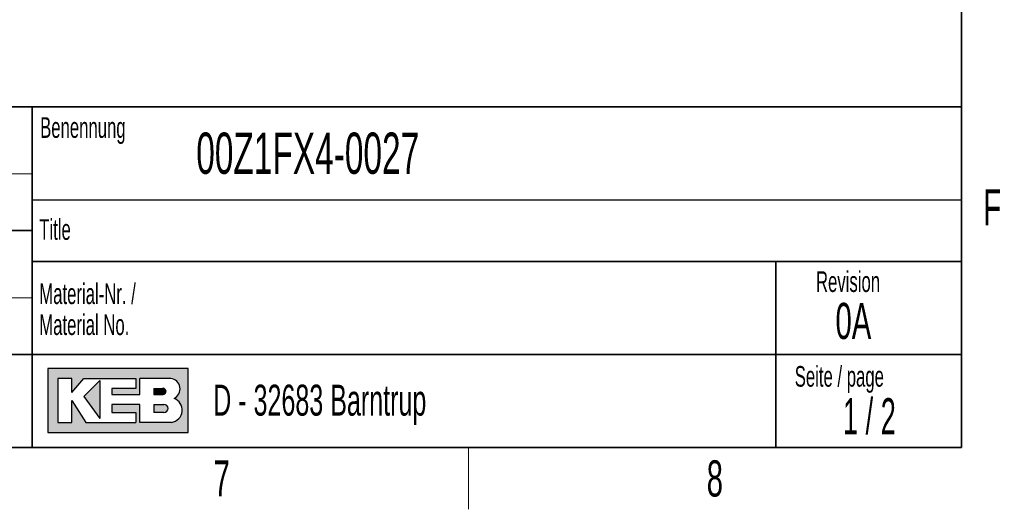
# Model space of a CAD drawing. Header units: millimetres. Extents: x 5 to 418, y 2 to 292.
# Tile 15 of 20: x 317 to 412, y 6 to 53. Entities that reach past the tile are written whole.
import ezdxf

# ---------------------------------------------------------------- set-up
doc = ezdxf.new("R2010")
doc.units = ezdxf.units.MM
doc.layers.add('SLD-0', color=7, linetype='Continuous')
doc.styles.add('SLDTEXTSTYLE0', font='TXT', dxfattribs={"width": 0.605})
doc.styles.add('SLDTEXTSTYLE1', font='TXT', dxfattribs={"width": 0.563})

msp = doc.modelspace()

# ---------------------------------------------------------------- hatches: boundary and pattern name
at = {"linetype": 'Continuous'}
h = msp.add_hatch(color=7, dxfattribs=at)
h.paths.add_polyline_path([(319.519086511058, 13.45626988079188), (333.083981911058, 13.45626988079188), (333.083981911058, 19.65736492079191), (319.519086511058, 19.65736492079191)], flags=0)
edge = h.paths.add_edge_path(flags=0)
edge.add_arc((331.3188604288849, 15.61738520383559), 1.20464082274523, -81.72003226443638, 70.1709600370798, ccw=False)
edge.add_line((331.4923410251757, 14.42530131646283), (331.480008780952, 14.42519098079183))
edge.add_line((331.480008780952, 14.42519098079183), (328.4331606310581, 14.42519098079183))
edge.add_line((328.4331606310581, 14.42519098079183), (328.4331606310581, 16.16924896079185))
edge.add_line((328.4331606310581, 16.16924896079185), (325.7201815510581, 16.16924896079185))
edge.add_line((325.7201815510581, 16.16924896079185), (325.7201815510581, 15.39411208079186))
edge.add_line((325.7201815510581, 15.39411208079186), (328.0455921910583, 15.39411208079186))
edge.add_line((328.0455921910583, 15.39411208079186), (328.0455921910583, 14.42519098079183))
edge.add_line((328.0455921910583, 14.42519098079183), (323.2009866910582, 14.42519098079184))
edge.add_line((323.2009866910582, 14.42519098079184), (321.8444971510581, 16.55681740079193))
edge.add_line((321.8444971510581, 16.55681740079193), (321.8444971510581, 14.42519098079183))
edge.add_line((321.8444971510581, 14.42519098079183), (320.4880076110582, 14.42519098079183))
edge.add_line((320.4880076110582, 14.42519098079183), (320.4880076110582, 18.68844382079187))
edge.add_line((320.4880076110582, 18.68844382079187), (321.8444971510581, 18.68844382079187))
edge.add_line((321.8444971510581, 18.68844382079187), (321.8444971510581, 17.33195428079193))
edge.add_line((321.8444971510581, 17.33195428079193), (323.0072024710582, 18.68844382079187))
edge.add_line((323.0072024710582, 18.68844382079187), (328.0455921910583, 18.68844382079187))
edge.add_line((328.0455921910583, 18.68844382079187), (328.0455921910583, 17.71952272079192))
edge.add_line((328.0455921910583, 17.71952272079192), (325.7201815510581, 17.71952272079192))
edge.add_line((325.7201815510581, 17.71952272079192), (325.7201815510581, 17.13817006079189))
edge.add_line((325.7201815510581, 17.13817006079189), (328.4331606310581, 17.13817006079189))
edge.add_line((328.4331606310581, 17.13817006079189), (328.4331606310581, 18.68844382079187))
edge.add_line((328.4331606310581, 18.68844382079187), (331.4242487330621, 18.68844382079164))
edge.add_line((331.4242487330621, 18.68844382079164), (331.4256482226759, 18.68844382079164))
edge.add_line((331.4256482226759, 18.68844382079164), (331.4259454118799, 18.68845828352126))
edge.add_arc((331.2860949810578, 17.67430640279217), 1.023749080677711, -64.45894120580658, 82.14849338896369, ccw=False)
msp.add_hatch(color=7, dxfattribs=at).paths.add_polyline_path([(324.5574762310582, 14.81275942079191), (324.557476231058, 18.49465960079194), (323.0072024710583, 16.94438584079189)], flags=0)
h = msp.add_hatch(color=7, dxfattribs=at)
edge = h.paths.add_edge_path(flags=0)
edge.add_line((329.7896501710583, 17.13817006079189), (330.6013652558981, 17.13817006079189))
edge.add_arc((330.6568434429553, 17.42884639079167), 0.2959232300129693, 259.1945394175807, 460.8054605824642)
edge.add_line((330.6013652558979, 17.71952272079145), (329.7896501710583, 17.71952272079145))
edge.add_line((329.7896501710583, 17.71952272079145), (329.7896501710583, 17.13817006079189))
h = msp.add_hatch(color=7, dxfattribs=at)
edge = h.paths.add_edge_path(flags=0)
edge.add_line((329.7896501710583, 15.39411208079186), (330.7588584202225, 15.39411208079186))
edge.add_arc((330.7588584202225, 15.78168052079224), 0.3875684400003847, 270.0000000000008, 450.0000000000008)
edge.add_line((330.7588584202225, 16.16924896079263), (330.7386620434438, 16.16924896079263))
edge.add_line((330.7386620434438, 16.16924896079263), (329.7896501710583, 16.16924896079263))
edge.add_line((329.7896501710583, 16.16924896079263), (329.7896501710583, 15.39411208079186))

# ---------------------------------------------------------------- linework, layer by layer
at = {"layer": 'SLD-0', "lineweight": 35}
for p, q in [((408, 12), (408, 282.5)), ((318, 45), (266.3304509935, 45)), ((318, 45), (318, 12)), ((318, 45), (318, 40.1053465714)), ((318, 45), (408, 45)), ((318, 45), (318, 12)), ((408, 45), (408, 12)), ((266.3304509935, 33), (318, 33)), ((408, 30), (318, 30)), ((390, 12), (390, 30)), ((266.3304509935, 21), (318, 21)), ((318, 21), (390, 21)), ((390, 21), (408, 21)), ((26, 12), (408, 12)), ((266.3304509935, 12), (318, 12)), ((408, 12), (318, 12))]:
    msp.add_line(p, q, dxfattribs=at)
at = {"layer": 'SLD-0', "lineweight": 18}
for p, q in [((266.3304509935, 38.5), (318, 38.5)), ((266.3304509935, 26.5), (318, 26.5)), ((360.25, 6), (360.25, 12))]:
    msp.add_line(p, q, dxfattribs=at)
at = {"layer": 'SLD-0'}
for p, q in [((318, 36), (408, 36)), ((331.4242487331, 18.6884438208), (331.4256482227, 18.6884438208)), ((331.4256482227, 18.6884438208), (331.4259454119, 18.6884582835)), ((331.480008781, 14.4251909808), (331.4923410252, 14.4253013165))]:
    msp.add_line(p, q, dxfattribs=at)
at = {"layer": 'SLD-0', "linetype": 'Continuous'}
for p, q in [((333.0839819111, 19.6573649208), (319.5190865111, 19.6573649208)), ((319.5190865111, 19.6573649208), (319.5190865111, 13.4562698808)), ((333.0839819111, 13.4562698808), (333.0839819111, 19.6573649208)), ((321.8444971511, 18.6884438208), (320.4880076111, 18.6884438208)), ((320.4880076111, 18.6884438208), (320.4880076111, 14.4251909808)), ((321.8444971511, 17.3319542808), (323.0072024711, 18.6884438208)), ((321.8444971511, 17.3319542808), (321.8444971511, 18.6884438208)), ((323.0072024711, 18.6884438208), (328.0455921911, 18.6884438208)), ((324.5574762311, 18.4946596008), (323.0072024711, 16.9443858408)), ((324.5574762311, 18.4946596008), (324.5574762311, 14.8127594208)), ((328.0455921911, 18.6884438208), (328.0455921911, 17.7195227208)), ((331.4242487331, 18.6884438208), (328.4331606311, 18.6884438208)), ((328.4331606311, 17.1381700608), (328.4331606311, 18.6884438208)), ((331.4242487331, 18.6884438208), (331.4256482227, 18.6884438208)), ((331.4256482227, 18.6884438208), (331.4259454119, 18.6884582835)), ((325.7201815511, 17.7195227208), (325.7201815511, 17.1381700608)), ((328.0455921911, 17.7195227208), (325.7201815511, 17.7195227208)), ((329.7896501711, 17.7195227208), (330.6013652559, 17.7195227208)), ((329.7896501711, 17.7195227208), (329.7896501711, 17.1381700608)), ((321.8444971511, 14.4251909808), (321.8444971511, 16.5568174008)), ((321.8444971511, 16.5568174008), (323.2009866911, 14.4251909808)), ((323.0072024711, 16.9443858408), (324.5574762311, 14.8127594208)), ((325.7201815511, 17.1381700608), (328.4331606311, 17.1381700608)), ((329.7896501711, 17.1381700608), (330.6013652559, 17.1381700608)), ((325.7201815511, 16.1692489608), (325.7201815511, 15.3941120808)), ((328.4331606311, 16.1692489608), (325.7201815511, 16.1692489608)), ((325.7201815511, 15.3941120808), (328.0455921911, 15.3941120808)), ((328.0455921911, 15.3941120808), (328.0455921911, 14.4251909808)), ((328.4331606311, 14.4251909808), (328.4331606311, 16.1692489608)), ((329.7896501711, 16.1692489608), (330.7588584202, 16.1692489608)), ((329.7896501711, 16.1692489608), (329.7896501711, 15.3941120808)), ((330.7588584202, 15.3941120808), (329.7896501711, 15.3941120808)), ((330.7386620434, 16.1692489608), (330.7588584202, 16.1692489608)), ((320.4880076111, 14.4251909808), (321.8444971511, 14.4251909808)), ((323.2009866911, 14.4251909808), (328.0455921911, 14.4251909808)), ((331.480008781, 14.4251909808), (328.4331606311, 14.4251909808)), ((331.480008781, 14.4251909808), (331.4923410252, 14.4253013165)), ((319.5190865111, 13.4562698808), (333.0839819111, 13.4562698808))]:
    msp.add_line(p, q, dxfattribs=at)
for centre, radius, start, end in [((331.2860949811, 17.6743064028), 1.023749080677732, 295.5410587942, 82.148493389), ((330.656843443, 17.4288463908), 0.2959232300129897, 259.1945394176, 100.8054605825), ((331.3188604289, 15.6173852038), 1.204640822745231, 278.2799677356, 70.1709600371), ((330.7588584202, 15.7816805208), 0.3875684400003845, 270, 90)]:
    msp.add_arc(centre, radius, start, end, dxfattribs=at)

# ---------------------------------------------------------------- texts
at = {"layer": 'SLD-0'}
for s, insert, char_height, attachment_point, style in [('Benennung', (318.7636716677, 43.9908879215), 2, 1, 'SLDTEXTSTYLE0'), ('00Z1FX4-0027', (333.8826865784, 42.5045188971), 4, 1, 'SLDTEXTSTYLE0'), ('F', (410.9536166, 37.0010772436), 3.5, 2, 'SLDTEXTSTYLE0'), ('Title', (318.6797653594, 34.1107265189), 2, 1, 'SLDTEXTSTYLE0'), ('Revision', (393.8965220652, 29.0591225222), 2, 1, 'SLDTEXTSTYLE0'), ('Material-Nr. /', (318.6797653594, 27.8878268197), 2, 1, 'SLDTEXTSTYLE0'), ('0A', (395.7870408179, 26.0009740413), 3.5, 1, 'SLDTEXTSTYLE0'), ('Material No.', (318.6797653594, 24.8878267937), 2, 1, 'SLDTEXTSTYLE0'), ('Seite / page', (391.8390568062, 19.8830679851), 2, 1, 'SLDTEXTSTYLE0'), ('D - 32683 Barntrup', (335.5202035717, 18.0786992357), 3, 1, 'SLDTEXTSTYLE0'), ('1 / 2', (399.0662699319, 16.770651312), 3.5, 2, 'SLDTEXTSTYLE1'), ('7', (336.3527123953, 10.7429955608), 3.5, 2, 'SLDTEXTSTYLE0'), ('8', (384.1027123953, 10.7429955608), 3.5, 2, 'SLDTEXTSTYLE0')]:
    msp.add_mtext(s, dxfattribs=dict(at, insert=insert, char_height=char_height, attachment_point=attachment_point, style=style))

doc.saveas('drawing.dxf')
